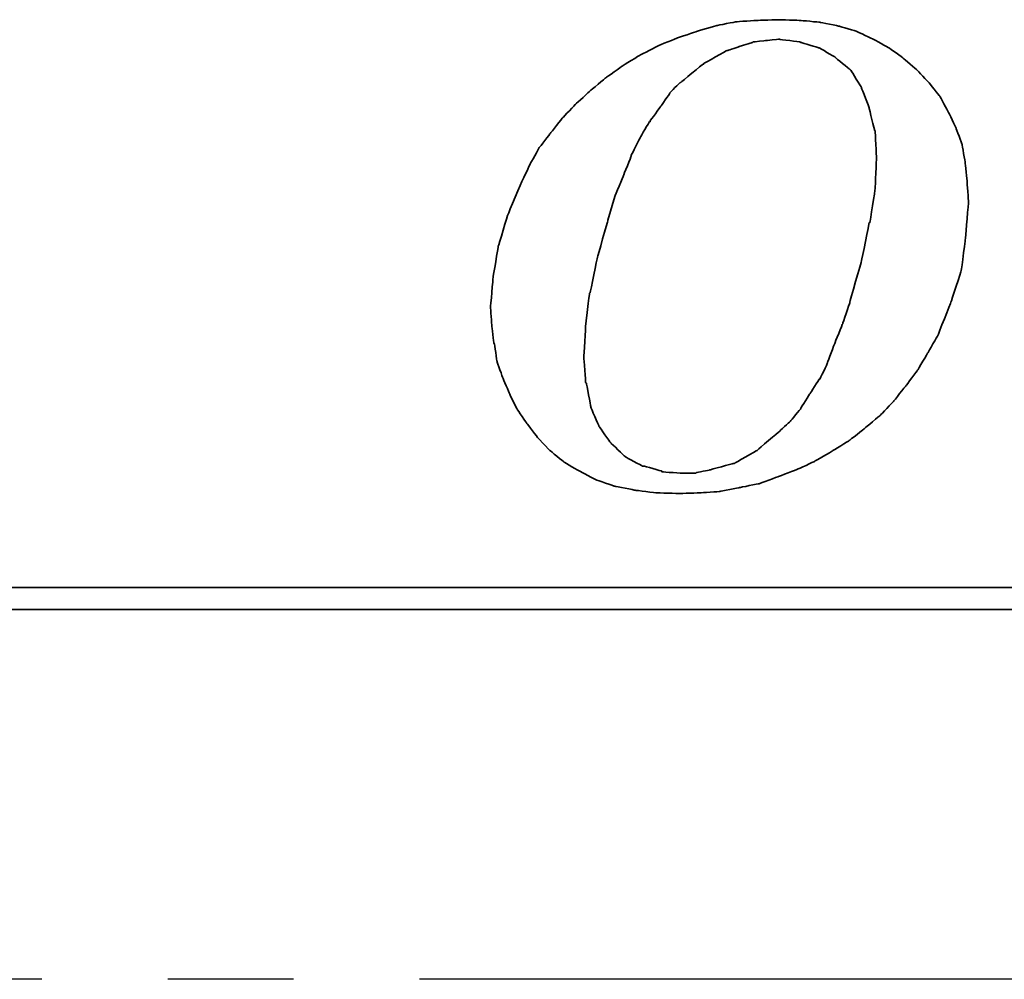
# Model space of a CAD drawing. Extents: x -172 to 880, y 28 to 165.
# Tile 38 of 51: x 773.62 to 779.48, y 111.87 to 117.59. Entities that reach past the tile are written whole.
import ezdxf

# ---------------------------------------------------------------- set-up
doc = ezdxf.new("R2010")
doc.units = 0
doc.header["$LTSCALE"] = 3
doc.header["$MEASUREMENT"] = 0
doc.linetypes.add('CENTER', pattern=[2, 1.25, -0.25, 0.25, -0.25])
for name, color, linetype in [('CL', 1, 'CENTER'), ('DIM', 4, 'CONTINUOUS'), ('layer 1', 7, 'CONTINUOUS')]:
    doc.layers.add(name, color=color, linetype=linetype)

# ---------------------------------------------------------------- blocks, each defined once
blk = doc.blocks.new('TBI MOTION logo(完整正式版)')
at = {"layer": 'layer 1', "color": 22, "lineweight": 35}
for points, knots in [([(-11.34375, -6.98375), (-11.34375, -6.98375), (-10.91375, -7.43875), (-10.91375, -7.43875), (-10.91375, -7.43875), (-10.91375, -7.43875), (-10.38625, -7.87125), (-10.38625, -7.87125), (-10.38625, -7.87125), (-10.38625, -7.87125), (-9.81125, -8.20375), (-9.81125, -8.20375), (-9.81125, -8.20375), (-9.81125, -8.20375), (-9.21125, -8.51875), (-9.21125, -8.51875), (-9.21125, -8.51875), (-9.21125, -8.51875), (-8.51625, -8.75875), (-8.51625, -8.75875), (-8.51625, -8.75875), (-8.51625, -8.75875), (-7.77125, -8.90375), (-7.77125, -8.90375), (-7.77125, -8.90375), (-7.77125, -8.90375), (-6.97875, -8.99875), (-6.97875, -8.99875), (-6.97875, -8.99875), (-6.97875, -8.99875), (-6.14125, -9.02375), (-6.14125, -9.02375), (-6.14125, -9.02375), (-6.14125, -9.02375), (-5.37125, -8.99875), (-5.37125, -8.99875), (-5.37125, -8.99875), (-5.37125, -8.99875), (-4.65375, -8.94875), (-4.65375, -8.94875), (-4.65375, -8.94875), (-4.65375, -8.94875), (-3.93375, -8.80625), (-3.93375, -8.80625), (-3.93375, -8.80625), (-3.93375, -8.80625), (-3.21375, -8.66375), (-3.21375, -8.66375), (-3.21375, -8.66375), (-3.21375, -8.66375), (-2.49375, -8.39875), (-2.49375, -8.39875), (-2.49375, -8.39875), (-2.49375, -8.39875), (-1.79875, -8.13375), (-1.79875, -8.13375), (-1.79875, -8.13375), (-1.79875, -8.13375), (-1.17375, -7.84375), (-1.17375, -7.84375), (-1.17375, -7.84375), (-1.17375, -7.84375), (-0.52375, -7.46375), (-0.52375, -7.46375), (-0.52375, -7.46375), (-0.52375, -7.46375), (0.10124, -7.07875), (0.10124, -7.07875), (0.10124, -7.07875), (0.10124, -7.07875), (0.67625, -6.62375), (0.67625, -6.62375), (0.67625, -6.62375), (0.67625, -6.62375), (1.24874, -6.14375), (1.24874, -6.14375), (1.24874, -6.14375), (1.24874, -6.14375), (1.72874, -5.64125), (1.72874, -5.64125), (1.72874, -5.64125), (1.72874, -5.64125), (2.18624, -5.06375), (2.18624, -5.06375), (2.18624, -5.06375), (2.18624, -5.06375), (2.61625, -4.48874), (2.61625, -4.48874), (2.61625, -4.48874), (2.61625, -4.48874), (3.00125, -3.83874), (3.00125, -3.83874), (3.00125, -3.83874), (3.00125, -3.83874), (3.36124, -3.21374), (3.36124, -3.21374), (3.36124, -3.21374), (3.36124, -3.21374), (3.84374, -1.99125), (3.84374, -1.99125), (3.84374, -1.99125), (3.84374, -1.99125), (4.22625, -0.81875), (4.22625, -0.81875), (4.22625, -0.81875), (4.22625, -0.81875), (4.39125, 0.45624), (4.39125, 0.45624), (4.39125, 0.45624), (4.39125, 0.45624), (4.48874, 1.70124), (4.48874, 1.70124), (4.48874, 1.70124), (4.48874, 1.70124), (4.43874, 2.44625), (4.43874, 2.44625), (4.43874, 2.44625), (4.43874, 2.44625), (4.36874, 3.14125), (4.36874, 3.14125), (4.36874, 3.14125), (4.36874, 3.14125), (4.25125, 3.81125), (4.25125, 3.81125), (4.25125, 3.81125), (4.25125, 3.81125), (4.03124, 4.41125), (4.03124, 4.41125), (4.03124, 4.41125), (4.03124, 4.41125), (3.74374, 5.01125), (3.74374, 5.01125), (3.74374, 5.01125), (3.74374, 5.01125), (3.43124, 5.58875), (3.43124, 5.58875), (3.43124, 5.58875), (3.43124, 5.58875), (3.02625, 6.09125), (3.02625, 6.09125), (3.02625, 6.09125), (3.02625, 6.09125), (2.59374, 6.54875), (2.59374, 6.54875), (2.59374, 6.54875), (2.59374, 6.54875), (2.09124, 6.98125), (2.09124, 6.98125), (2.09124, 6.98125), (2.09124, 6.98125), (1.56124, 7.36625), (1.56124, 7.36625), (1.56124, 7.36625), (1.56124, 7.36625), (0.98624, 7.67625), (0.98624, 7.67625), (0.98624, 7.67625), (0.98624, 7.67625), (0.38624, 7.96375), (0.38624, 7.96375), (0.38624, 7.96375), (0.38624, 7.96375), (-0.25875, 8.15625), (-0.25875, 8.15625), (-0.25875, 8.15625), (-0.25875, 8.15625), (-0.98125, 8.30125), (-0.98125, 8.30125), (-0.98125, 8.30125), (-0.98125, 8.30125), (-1.70124, 8.37125), (-1.70124, 8.37125), (-1.70124, 8.37125), (-1.70124, 8.37125), (-2.49375, 8.39624), (-2.49375, 8.39624), (-2.49375, 8.39624), (-2.49375, 8.39624), (-3.28625, 8.37125), (-3.28625, 8.37125), (-3.28625, 8.37125), (-3.28625, 8.37125), (-4.05125, 8.32125), (-4.05125, 8.32125), (-4.05125, 8.32125), (-4.05125, 8.32125), (-4.77375, 8.18125), (-4.77375, 8.18125), (-4.77375, 8.18125), (-4.77375, 8.18125), (-5.51625, 7.96375), (-5.51625, 7.96375), (-5.51625, 7.96375), (-5.51625, 7.96375), (-6.21125, 7.72625), (-6.21125, 7.72625), (-6.21125, 7.72625), (-6.21125, 7.72625), (-6.92875, 7.43625), (-6.92875, 7.43625), (-6.92875, 7.43625), (-6.92875, 7.43625), (-7.57875, 7.10125), (-7.57875, 7.10125), (-7.57875, 7.10125), (-7.57875, 7.10125), (-8.24875, 6.69125), (-8.24875, 6.69125), (-8.24875, 6.69125), (-8.24875, 6.69125), (-8.84875, 6.26125), (-8.84875, 6.26125), (-8.84875, 6.26125), (-8.84875, 6.26125), (-9.42625, 5.78125), (-9.42625, 5.78125), (-9.42625, 5.78125), (-9.42625, 5.78125), (-9.95375, 5.30125), (-9.95375, 5.30125), (-9.95375, 5.30125), (-9.95375, 5.30125), (-10.43375, 4.79624), (-10.43375, 4.79624), (-10.43375, 4.79624), (-10.43375, 4.79624), (-10.88875, 4.22125), (-10.88875, 4.22125), (-10.88875, 4.22125), (-10.88875, 4.22125), (-11.29875, 3.69375), (-11.29875, 3.69375), (-11.29875, 3.69375), (-11.29875, 3.69375), (-11.63375, 3.09125), (-11.63375, 3.09125), (-11.63375, 3.09125), (-11.63375, 3.09125), (-11.91875, 2.49625), (-11.91875, 2.49625), (-11.91875, 2.49625), (-11.91875, 2.49625), (-12.44875, 1.24625), (-12.44875, 1.24625), (-12.44875, 1.24625), (-12.44875, 1.24625), (-12.80875, 0.06874), (-12.80875, 0.06874), (-12.80875, 0.06874), (-12.80875, 0.06874), (-12.99875, -1.07875), (-12.99875, -1.07875), (-12.99875, -1.07875), (-12.99875, -1.07875), (-13.09375, -2.18375), (-13.09375, -2.18375), (-13.09375, -2.18375), (-13.09375, -2.18375), (-13.04875, -2.85375), (-13.04875, -2.85375), (-13.04875, -2.85375), (-13.04875, -2.85375), (-12.97375, -3.50375), (-12.97375, -3.50375), (-12.97375, -3.50375), (-12.97375, -3.50375), (-12.95375, -3.50375), (-12.95375, -3.50375), (-12.95375, -3.50375), (-12.95375, -3.50375), (-12.85375, -4.17375), (-12.85375, -4.17375), (-12.85375, -4.17375), (-12.85375, -4.17375), (-12.63875, -4.77624), (-12.63875, -4.77624), (-12.63875, -4.77624), (-12.63875, -4.77624), (-12.39875, -5.35125), (-12.39875, -5.35125), (-12.39875, -5.35125), (-12.39875, -5.35125), (-12.11375, -5.92875), (-12.11375, -5.92875), (-12.11375, -5.92875), (-12.11375, -5.92875), (-11.75375, -6.45375), (-11.75375, -6.45375), (-11.75375, -6.45375), (-11.75375, -6.45375), (-11.34375, -6.98375), (-11.34375, -6.98375)], [0, 0, 0, 0, 0.01369863, 0.01369863, 0.01369863, 0.01369864, 0.02739726, 0.02739726, 0.02739726, 0.02739727, 0.04109589, 0.04109589, 0.04109589, 0.0410959, 0.05479452, 0.05479452, 0.05479452, 0.05479453, 0.06849315, 0.06849315, 0.06849315, 0.06849316, 0.08219178, 0.08219178, 0.08219178, 0.08219179, 0.09589041, 0.09589041, 0.09589041, 0.09589042, 0.10958904, 0.10958904, 0.10958904, 0.10958905, 0.12328767, 0.12328767, 0.12328767, 0.12328768, 0.1369863, 0.1369863, 0.1369863, 0.13698631, 0.15068493, 0.15068493, 0.15068493, 0.15068494, 0.16438356, 0.16438356, 0.16438356, 0.16438357, 0.17808219, 0.17808219, 0.17808219, 0.1780822, 0.19178082, 0.19178082, 0.19178082, 0.19178083, 0.20547945, 0.20547945, 0.20547945, 0.20547946, 0.21917808, 0.21917808, 0.21917808, 0.21917809, 0.23287671, 0.23287671, 0.23287671, 0.23287672, 0.24657534, 0.24657534, 0.24657534, 0.24657535, 0.26027397, 0.26027397, 0.26027397, 0.26027398, 0.2739726, 0.2739726, 0.2739726, 0.27397261, 0.28767123, 0.28767123, 0.28767123, 0.28767124, 0.30136986, 0.30136986, 0.30136986, 0.30136987, 0.31506849, 0.31506849, 0.31506849, 0.3150685, 0.32876712, 0.32876712, 0.32876712, 0.32876713, 0.34246575, 0.34246575, 0.34246575, 0.34246576, 0.35616438, 0.35616438, 0.35616438, 0.35616439, 0.36986301, 0.36986301, 0.36986301, 0.36986302, 0.38356164, 0.38356164, 0.38356164, 0.38356165, 0.39726027, 0.39726027, 0.39726027, 0.39726028, 0.4109589, 0.4109589, 0.4109589, 0.41095891, 0.42465753, 0.42465753, 0.42465753, 0.42465754, 0.43835616, 0.43835616, 0.43835616, 0.43835617, 0.45205479, 0.45205479, 0.45205479, 0.4520548, 0.46575342, 0.46575342, 0.46575342, 0.46575343, 0.47945205, 0.47945205, 0.47945205, 0.47945206, 0.49315068, 0.49315068, 0.49315068, 0.49315069, 0.50684932, 0.50684932, 0.50684932, 0.50684933, 0.52054795, 0.52054795, 0.52054795, 0.52054796, 0.53424658, 0.53424658, 0.53424658, 0.53424659, 0.54794521, 0.54794521, 0.54794521, 0.54794522, 0.56164384, 0.56164384, 0.56164384, 0.56164385, 0.57534247, 0.57534247, 0.57534247, 0.57534248, 0.5890411, 0.5890411, 0.5890411, 0.58904111, 0.60273973, 0.60273973, 0.60273973, 0.60273974, 0.61643836, 0.61643836, 0.61643836, 0.61643837, 0.63013699, 0.63013699, 0.63013699, 0.630137, 0.64383562, 0.64383562, 0.64383562, 0.64383563, 0.65753425, 0.65753425, 0.65753425, 0.65753426, 0.67123288, 0.67123288, 0.67123288, 0.67123289, 0.68493151, 0.68493151, 0.68493151, 0.68493152, 0.69863014, 0.69863014, 0.69863014, 0.69863015, 0.71232877, 0.71232877, 0.71232877, 0.71232878, 0.7260274, 0.7260274, 0.7260274, 0.72602741, 0.73972603, 0.73972603, 0.73972603, 0.73972604, 0.75342466, 0.75342466, 0.75342466, 0.75342467, 0.76712329, 0.76712329, 0.76712329, 0.7671233, 0.78082192, 0.78082192, 0.78082192, 0.78082193, 0.79452055, 0.79452055, 0.79452055, 0.79452056, 0.80821918, 0.80821918, 0.80821918, 0.80821919, 0.82191781, 0.82191781, 0.82191781, 0.82191782, 0.83561644, 0.83561644, 0.83561644, 0.83561645, 0.84931507, 0.84931507, 0.84931507, 0.84931508, 0.8630137, 0.8630137, 0.8630137, 0.86301371, 0.87671233, 0.87671233, 0.87671233, 0.87671234, 0.89041096, 0.89041096, 0.89041096, 0.89041097, 0.90410959, 0.90410959, 0.90410959, 0.9041096, 0.91780822, 0.91780822, 0.91780822, 0.91780823, 0.93150685, 0.93150685, 0.93150685, 0.93150686, 0.94520548, 0.94520548, 0.94520548, 0.94520549, 0.95890411, 0.95890411, 0.95890411, 0.95890412, 0.97260274, 0.97260274, 0.97260274, 0.97260275, 0.98630137, 0.98630137, 0.98630137, 0.98630138, 1, 1, 1, 1]), ([(-8.77875, 1.03124), (-8.77875, 1.03124), (-8.51625, 1.89625), (-8.51625, 1.89625), (-8.51625, 1.89625), (-8.51625, 1.89625), (-8.20375, 2.66375), (-8.20375, 2.66375), (-8.20375, 2.66375), (-8.20375, 2.66375), (-7.91625, 3.38125), (-7.91625, 3.38125), (-7.91625, 3.38125), (-7.91625, 3.38125), (-7.91625, 3.40624), (-7.91625, 3.40624), (-7.91625, 3.40624), (-7.91625, 3.40624), (-7.57875, 4.07624), (-7.57875, 4.07624), (-7.57875, 4.07624), (-7.57875, 4.07624), (-7.24375, 4.65125), (-7.24375, 4.65125), (-7.24375, 4.65125), (-7.24375, 4.65125), (-7.21875, 4.65125), (-7.21875, 4.65125), (-7.21875, 4.65125), (-7.21875, 4.65125), (-7.21875, 4.67624), (-7.21875, 4.67624), (-7.21875, 4.67624), (-7.21875, 4.67624), (-6.83625, 5.20375), (-6.83625, 5.20375), (-6.83625, 5.20375), (-6.83625, 5.20375), (-6.49875, 5.68625), (-6.49875, 5.68625), (-6.49875, 5.68625), (-6.49875, 5.68625), (-6.49875, 5.70625), (-6.49875, 5.70625), (-6.49875, 5.70625), (-6.49875, 5.70625), (-6.11625, 6.09125), (-6.11625, 6.09125), (-6.11625, 6.09125), (-6.11625, 6.09125), (-6.09125, 6.09125), (-6.09125, 6.09125), (-6.09125, 6.09125), (-6.09125, 6.09125), (-5.27375, 6.76625), (-5.27375, 6.76625), (-5.27375, 6.76625), (-5.27375, 6.76625), (-5.24875, 6.76625), (-5.24875, 6.76625), (-5.24875, 6.76625), (-5.24875, 6.76625), (-5.24875, 6.78625), (-5.24875, 6.78625), (-5.24875, 6.78625), (-5.24875, 6.78625), (-4.38875, 7.26624), (-4.38875, 7.26624), (-4.38875, 7.26624), (-4.38875, 7.26624), (-4.36125, 7.26624), (-4.36125, 7.26624), (-4.36125, 7.26624), (-4.36125, 7.26624), (-3.93375, 7.41125), (-3.93375, 7.41125), (-3.93375, 7.41125), (-3.93375, 7.41125), (-3.47375, 7.55625), (-3.47375, 7.55625), (-3.47375, 7.55625), (-3.47375, 7.55625), (-3.45375, 7.55625), (-3.45375, 7.55625), (-3.45375, 7.55625), (-3.45375, 7.55625), (-3.42875, 7.58124), (-3.42875, 7.58124), (-3.42875, 7.58124), (-3.42875, 7.58124), (-2.97375, 7.62625), (-2.97375, 7.62625), (-2.97375, 7.62625), (-2.97375, 7.62625), (-2.49375, 7.67625), (-2.49375, 7.67625), (-2.49375, 7.67625), (-2.49375, 7.67625), (-2.46875, 7.67625), (-2.46875, 7.67625), (-2.46875, 7.67625), (-2.46875, 7.67625), (-1.70124, 7.58124), (-1.70124, 7.58124), (-1.70124, 7.58124), (-1.70124, 7.58124), (-1.67875, 7.55625), (-1.67875, 7.55625), (-1.67875, 7.55625), (-1.67875, 7.55625), (-1.65375, 7.55625), (-1.65375, 7.55625), (-1.65375, 7.55625), (-1.65375, 7.55625), (-1.03125, 7.36625), (-1.03125, 7.36625), (-1.03125, 7.36625), (-1.03125, 7.36625), (-1.00625, 7.36625), (-1.00625, 7.36625), (-1.00625, 7.36625), (-1.00625, 7.36625), (-0.43124, 7.02624), (-0.43124, 7.02624), (-0.43124, 7.02624), (-0.43124, 7.02624), (-0.40625, 7.00624), (-0.40625, 7.00624), (-0.40625, 7.00624), (-0.40625, 7.00624), (0.12124, 6.57124), (0.12124, 6.57124), (0.12124, 6.57124), (0.12124, 6.57124), (0.14624, 6.54875), (0.14624, 6.54875), (0.14624, 6.54875), (0.14624, 6.54875), (0.17124, 6.52375), (0.17124, 6.52375), (0.17124, 6.52375), (0.17124, 6.52375), (0.55625, 5.89875), (0.55625, 5.89875), (0.55625, 5.89875), (0.55625, 5.89875), (0.55625, 5.87625), (0.55625, 5.87625), (0.55625, 5.87625), (0.55625, 5.87625), (0.84124, 5.15625), (0.84124, 5.15625), (0.84124, 5.15625), (0.84124, 5.15625), (0.84124, 5.13125), (0.84124, 5.13125), (0.84124, 5.13125), (0.84124, 5.13125), (1.03624, 4.31875), (1.03624, 4.31875), (1.03624, 4.31875), (1.03624, 4.31875), (1.05624, 4.31875), (1.05624, 4.31875), (1.05624, 4.31875), (1.05624, 4.31875), (1.05624, 4.29125), (1.05624, 4.29125), (1.05624, 4.29125), (1.05624, 4.29125), (1.10625, 3.33125), (1.10625, 3.33125), (1.10625, 3.33125), (1.10625, 3.33125), (1.10625, 3.30875), (1.10625, 3.30875), (1.10625, 3.30875), (1.10625, 3.30875), (1.05624, 2.20624), (1.05624, 2.20624), (1.05624, 2.20624), (1.05624, 2.20624), (1.05624, 2.18124), (1.05624, 2.18124), (1.05624, 2.18124), (1.05624, 2.18124), (0.86624, 0.93624), (0.86624, 0.93624), (0.86624, 0.93624), (0.86624, 0.93624), (0.84124, 0.93624), (0.84124, 0.93624), (0.84124, 0.93624), (0.84124, 0.93624), (0.55625, -0.45874), (0.55625, -0.45874), (0.55625, -0.45874), (0.55625, -0.45874), (0.12124, -1.99125), (0.12124, -1.99125), (0.12124, -1.99125), (0.12124, -1.99125), (0.12124, -2.01874), (0.12124, -2.01874), (0.12124, -2.01874), (0.12124, -2.01874), (-0.13874, -2.78375), (-0.13874, -2.78375), (-0.13874, -2.78375), (-0.13874, -2.78375), (-0.43124, -3.50375), (-0.43124, -3.50375), (-0.43124, -3.50375), (-0.43124, -3.50375), (-0.69375, -4.19875), (-0.69375, -4.19875), (-0.69375, -4.19875), (-0.69375, -4.19875), (-0.69375, -4.22375), (-0.69375, -4.22375), (-0.69375, -4.22375), (-0.69375, -4.22375), (-0.98125, -4.82374), (-0.98125, -4.82374), (-0.98125, -4.82374), (-0.98125, -4.82374), (-1.00625, -4.82374), (-1.00625, -4.82374), (-1.00625, -4.82374), (-1.00625, -4.82374), (-1.33875, -5.35125), (-1.33875, -5.35125), (-1.33875, -5.35125), (-1.33875, -5.35125), (-1.67875, -5.87875), (-1.67875, -5.87875), (-1.67875, -5.87875), (-1.67875, -5.87875), (-1.67875, -5.90375), (-1.67875, -5.90375), (-1.67875, -5.90375), (-1.67875, -5.90375), (-2.05875, -6.35875), (-2.05875, -6.35875), (-2.05875, -6.35875), (-2.05875, -6.35875), (-2.08375, -6.38375), (-2.08375, -6.38375), (-2.08375, -6.38375), (-2.08375, -6.38375), (-2.46875, -6.74375), (-2.46875, -6.74375), (-2.46875, -6.74375), (-2.46875, -6.74375), (-3.25875, -7.41625), (-3.25875, -7.41625), (-3.25875, -7.41625), (-3.25875, -7.41625), (-3.28625, -7.43875), (-3.28625, -7.43875), (-3.28625, -7.43875), (-3.28625, -7.43875), (-4.12375, -7.91875), (-4.12375, -7.91875), (-4.12375, -7.91875), (-4.12375, -7.91875), (-4.14875, -7.91875), (-4.14875, -7.91875), (-4.14875, -7.91875), (-4.14875, -7.91875), (-4.17125, -7.91875), (-4.17125, -7.91875), (-4.17125, -7.91875), (-4.17125, -7.91875), (-5.03375, -8.15875), (-5.03375, -8.15875), (-5.03375, -8.15875), (-5.03375, -8.15875), (-5.51625, -8.25625), (-5.51625, -8.25625), (-5.51625, -8.25625), (-5.51625, -8.25625), (-5.54125, -8.27875), (-5.54125, -8.27875), (-5.54125, -8.27875), (-5.54125, -8.27875), (-5.56375, -8.27875), (-5.56375, -8.27875), (-5.56375, -8.27875), (-5.56375, -8.27875), (-5.99625, -8.27875), (-5.99625, -8.27875), (-5.99625, -8.27875), (-5.99625, -8.27875), (-6.76375, -8.23125), (-6.76375, -8.23125), (-6.76375, -8.23125), (-6.76375, -8.23125), (-6.78875, -8.23125), (-6.78875, -8.23125), (-6.78875, -8.23125), (-6.78875, -8.23125), (-6.78875, -8.20375), (-6.78875, -8.20375), (-6.78875, -8.20375), (-6.78875, -8.20375), (-7.45875, -8.01375), (-7.45875, -8.01375), (-7.45875, -8.01375), (-7.45875, -8.01375), (-7.48375, -8.01375), (-7.48375, -8.01375), (-7.48375, -8.01375), (-7.48375, -8.01375), (-7.50875, -8.01375), (-7.50875, -8.01375), (-7.50875, -8.01375), (-7.50875, -8.01375), (-8.13125, -7.67875), (-8.13125, -7.67875), (-8.13125, -7.67875), (-8.13125, -7.67875), (-8.15625, -7.65375), (-8.15625, -7.65375), (-8.15625, -7.65375), (-8.15625, -7.65375), (-8.65875, -7.17375), (-8.65875, -7.17375), (-8.65875, -7.17375), (-8.65875, -7.17375), (-8.68375, -7.14875), (-8.68375, -7.14875), (-8.68375, -7.14875), (-8.68375, -7.14875), (-9.08875, -6.57375), (-9.08875, -6.57375), (-9.08875, -6.57375), (-9.08875, -6.57375), (-9.11375, -6.54875), (-9.11375, -6.54875), (-9.11375, -6.54875), (-9.11375, -6.54875), (-9.11375, -6.52875), (-9.11375, -6.52875), (-9.11375, -6.52875), (-9.11375, -6.52875), (-9.40375, -5.85375), (-9.40375, -5.85375), (-9.40375, -5.85375), (-9.40375, -5.85375), (-9.40375, -5.82875), (-9.40375, -5.82875), (-9.40375, -5.82875), (-9.40375, -5.82875), (-9.56875, -4.96875), (-9.56875, -4.96875), (-9.56875, -4.96875), (-9.56875, -4.96875), (-9.59375, -4.94375), (-9.59375, -4.94375), (-9.59375, -4.94375), (-9.59375, -4.94375), (-9.66375, -4.03375), (-9.66375, -4.03375), (-9.66375, -4.03375), (-9.66375, -4.03375), (-9.66375, -4.00875), (-9.66375, -4.00875), (-9.66375, -4.00875), (-9.66375, -4.00875), (-9.59375, -2.85375), (-9.59375, -2.85375), (-9.59375, -2.85375), (-9.59375, -2.85375), (-9.45125, -1.65875), (-9.45125, -1.65875), (-9.45125, -1.65875), (-9.45125, -1.65875), (-9.42625, -1.63375), (-9.42625, -1.63375), (-9.42625, -1.63375), (-9.42625, -1.63375), (-9.16125, -0.33875), (-9.16125, -0.33875), (-9.16125, -0.33875), (-9.16125, -0.33875), (-8.77875, 1.00624), (-8.77875, 1.00624), (-8.77875, 1.00624), (-8.77875, 1.00624), (-8.77875, 1.03124), (-8.77875, 1.03124)], [0, 0, 0, 0, 0.01020408, 0.01020408, 0.01020408, 0.01020409, 0.02040816, 0.02040816, 0.02040816, 0.02040817, 0.03061224, 0.03061224, 0.03061224, 0.03061225, 0.04081633, 0.04081633, 0.04081633, 0.04081634, 0.05102041, 0.05102041, 0.05102041, 0.05102042, 0.06122449, 0.06122449, 0.06122449, 0.0612245, 0.07142857, 0.07142857, 0.07142857, 0.07142858, 0.08163265, 0.08163265, 0.08163265, 0.08163266, 0.09183673, 0.09183673, 0.09183673, 0.09183674, 0.10204082, 0.10204082, 0.10204082, 0.10204083, 0.1122449, 0.1122449, 0.1122449, 0.11224491, 0.12244898, 0.12244898, 0.12244898, 0.12244899, 0.13265306, 0.13265306, 0.13265306, 0.13265307, 0.14285714, 0.14285714, 0.14285714, 0.14285715, 0.15306122, 0.15306122, 0.15306122, 0.15306123, 0.16326531, 0.16326531, 0.16326531, 0.16326532, 0.17346939, 0.17346939, 0.17346939, 0.1734694, 0.18367347, 0.18367347, 0.18367347, 0.18367348, 0.19387755, 0.19387755, 0.19387755, 0.19387756, 0.20408163, 0.20408163, 0.20408163, 0.20408164, 0.21428571, 0.21428571, 0.21428571, 0.21428572, 0.2244898, 0.2244898, 0.2244898, 0.22448981, 0.23469388, 0.23469388, 0.23469388, 0.23469389, 0.24489796, 0.24489796, 0.24489796, 0.24489797, 0.25510204, 0.25510204, 0.25510204, 0.25510205, 0.26530612, 0.26530612, 0.26530612, 0.26530613, 0.2755102, 0.2755102, 0.2755102, 0.27551021, 0.28571429, 0.28571429, 0.28571429, 0.2857143, 0.29591837, 0.29591837, 0.29591837, 0.29591838, 0.30612245, 0.30612245, 0.30612245, 0.30612246, 0.31632653, 0.31632653, 0.31632653, 0.31632654, 0.32653061, 0.32653061, 0.32653061, 0.32653062, 0.33673469, 0.33673469, 0.33673469, 0.3367347, 0.34693878, 0.34693878, 0.34693878, 0.34693879, 0.35714286, 0.35714286, 0.35714286, 0.35714287, 0.36734694, 0.36734694, 0.36734694, 0.36734695, 0.37755102, 0.37755102, 0.37755102, 0.37755103, 0.3877551, 0.3877551, 0.3877551, 0.38775511, 0.39795918, 0.39795918, 0.39795918, 0.39795919, 0.40816327, 0.40816327, 0.40816327, 0.40816328, 0.41836735, 0.41836735, 0.41836735, 0.41836736, 0.42857143, 0.42857143, 0.42857143, 0.42857144, 0.43877551, 0.43877551, 0.43877551, 0.43877552, 0.44897959, 0.44897959, 0.44897959, 0.4489796, 0.45918367, 0.45918367, 0.45918367, 0.45918368, 0.46938776, 0.46938776, 0.46938776, 0.46938777, 0.47959184, 0.47959184, 0.47959184, 0.47959185, 0.48979592, 0.48979592, 0.48979592, 0.48979593, 0.5, 0.5, 0.5, 0.50000001, 0.51020408, 0.51020408, 0.51020408, 0.51020409, 0.52040816, 0.52040816, 0.52040816, 0.52040817, 0.53061224, 0.53061224, 0.53061224, 0.53061225, 0.54081633, 0.54081633, 0.54081633, 0.54081634, 0.55102041, 0.55102041, 0.55102041, 0.55102042, 0.56122449, 0.56122449, 0.56122449, 0.5612245, 0.57142857, 0.57142857, 0.57142857, 0.57142858, 0.58163265, 0.58163265, 0.58163265, 0.58163266, 0.59183673, 0.59183673, 0.59183673, 0.59183674, 0.60204082, 0.60204082, 0.60204082, 0.60204083, 0.6122449, 0.6122449, 0.6122449, 0.61224491, 0.62244898, 0.62244898, 0.62244898, 0.62244899, 0.63265306, 0.63265306, 0.63265306, 0.63265307, 0.64285714, 0.64285714, 0.64285714, 0.64285715, 0.65306122, 0.65306122, 0.65306122, 0.65306123, 0.66326531, 0.66326531, 0.66326531, 0.66326532, 0.67346939, 0.67346939, 0.67346939, 0.6734694, 0.68367347, 0.68367347, 0.68367347, 0.68367348, 0.69387755, 0.69387755, 0.69387755, 0.69387756, 0.70408163, 0.70408163, 0.70408163, 0.70408164, 0.71428571, 0.71428571, 0.71428571, 0.71428572, 0.7244898, 0.7244898, 0.7244898, 0.72448981, 0.73469388, 0.73469388, 0.73469388, 0.73469389, 0.74489796, 0.74489796, 0.74489796, 0.74489797, 0.75510204, 0.75510204, 0.75510204, 0.75510205, 0.76530612, 0.76530612, 0.76530612, 0.76530613, 0.7755102, 0.7755102, 0.7755102, 0.77551021, 0.78571429, 0.78571429, 0.78571429, 0.7857143, 0.79591837, 0.79591837, 0.79591837, 0.79591838, 0.80612245, 0.80612245, 0.80612245, 0.80612246, 0.81632653, 0.81632653, 0.81632653, 0.81632654, 0.82653061, 0.82653061, 0.82653061, 0.82653062, 0.83673469, 0.83673469, 0.83673469, 0.8367347, 0.84693878, 0.84693878, 0.84693878, 0.84693879, 0.85714286, 0.85714286, 0.85714286, 0.85714287, 0.86734694, 0.86734694, 0.86734694, 0.86734695, 0.87755102, 0.87755102, 0.87755102, 0.87755103, 0.8877551, 0.8877551, 0.8877551, 0.88775511, 0.89795918, 0.89795918, 0.89795918, 0.89795919, 0.90816327, 0.90816327, 0.90816327, 0.90816328, 0.91836735, 0.91836735, 0.91836735, 0.91836736, 0.92857143, 0.92857143, 0.92857143, 0.92857144, 0.93877551, 0.93877551, 0.93877551, 0.93877552, 0.94897959, 0.94897959, 0.94897959, 0.9489796, 0.95918367, 0.95918367, 0.95918367, 0.95918368, 0.96938776, 0.96938776, 0.96938776, 0.96938777, 0.97959184, 0.97959184, 0.97959184, 0.97959185, 0.98979592, 0.98979592, 0.98979592, 0.98979593, 1, 1, 1, 1]), ([(75.90875, -9.47875), (75.90875, -9.47875), (75.90875, -12.28625), (75.90875, -12.28625), (75.90875, -12.28625), (75.90875, -12.28625), (75.90875, -12.47875), (75.90875, -12.47875), (75.90875, -12.47875), (75.90875, -12.47875), (75.71625, -12.47875), (75.71625, -12.47875), (75.71625, -12.47875), (75.71625, -12.47875), (-88.32875, -12.47875), (-88.32875, -12.47875), (-88.32875, -12.47875), (-88.32875, -12.47875), (-88.32875, -13.29375), (-88.32875, -13.29375), (-88.32875, -13.29375), (-88.32875, -13.29375), (82.89125, -13.29375), (82.89125, -13.29375), (82.89125, -13.29375), (82.89125, -13.29375), (75.90875, -9.47875), (75.90875, -9.47875)], [0, 0, 0, 0, 0.14285714, 0.14285714, 0.14285714, 0.14285715, 0.28571429, 0.28571429, 0.28571429, 0.2857143, 0.42857143, 0.42857143, 0.42857143, 0.42857144, 0.57142857, 0.57142857, 0.57142857, 0.57142858, 0.71428571, 0.71428571, 0.71428571, 0.71428572, 0.85714286, 0.85714286, 0.85714286, 0.85714287, 1, 1, 1, 1])]:
    blk.add_open_spline(points, degree=3, knots=knots, dxfattribs=at)

msp = doc.modelspace()

# ---------------------------------------------------------------- linework, layer by layer
at = {"layer": 'CL', "color": 7}
msp.add_line((869.7483, 111.872), (732.7483, 111.872), dxfattribs=at)

# ---------------------------------------------------------------- block references
at = {"layer": 'DIM', "xscale": 0.1619999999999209, "yscale": 0.1619999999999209, "zscale": 0.1619999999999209}
msp.add_blockref('TBI MOTION logo(完整正式版)', (778.5436, 116.2273), dxfattribs=at)

doc.saveas('drawing.dxf')
